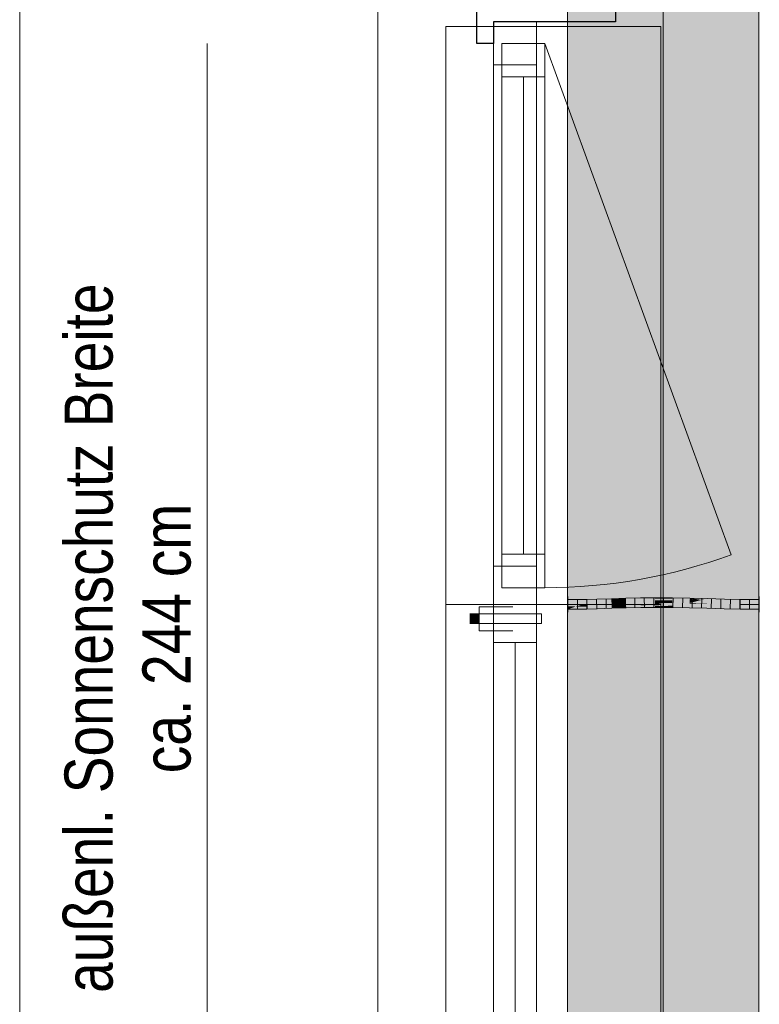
# Model space of a CAD drawing. Extents: x -420 to 300, y 62 to 1162.
# Tile 6 of 130: x -329 to -298, y 399 to 440. Entities that reach past the tile are written whole.
import ezdxf
from ezdxf.lldxf.tags import DXFTag

# ---------------------------------------------------------------- set-up
doc = ezdxf.new("R2010")
doc.units = 0
doc.layers.get('0').update_dxf_attribs({"lineweight": 35})
for name, color, linetype, lineweight, true_color in [('30 -33 Aussenwände- 7 Fassade_ Elemente', 7, 'Continuous', 9, 0x00aacc), ('30 -35 Decken- 1 Konstruktion-Träger- Stahlbeton', 7, 'grob-A06G9F4K8I', 13, 0x33aa00), ('30 -36 Dächer- 3 Dachbeläge', 7, 'Continuous', 15, 0x9999ff), ('30 -36 Dächer- 4 Dachbekleidungen', 7, 'Continuous', 9, 0xccccff), ('70 -76 Bemaßung- 2 Allgemein', 9, 'Continuous', 5, 0x808080), ('E_Leerrohr 20', 7, 'Continuous', 13, 0xcc0099), ('E_Leerrohr 20-Shading', 7, 'Continuous', 13, 0xcc0099)]:
    doc.layers.add(name, color=color, linetype=linetype, lineweight=lineweight, true_color=true_color)
doc.layers.add('30 -33 Aussenwände- 8 Sonnenschutz', color=7, linetype='Continuous', lineweight=9)
doc.layers.add('70 -71 Achsen- 1 Gebäudeachsen', color=7, linetype='STRICHPUNKT2-A06G9F4J8I', lineweight=18)
doc.layers.add('iwb_Schraffur_Unterzug', color=7, linetype='Continuous', lineweight=5, true_color=0xffffcc, plot=False)
doc.styles.get("Standard").update_dxf_attribs({"font": 'ARIALN.TTF'})
tags = doc.linetypes.add('grob-A06G9F4K8I', pattern=[14, 3, -8, 3]).pattern_tags.tags
tags[8:9] = [DXFTag(74, 4), DXFTag(75, 0), DXFTag(340, '0'), DXFTag(46, 0.0), DXFTag(50, 0.0), DXFTag(44, 0.0), DXFTag(45, 0.0)]
tags[6:7] = [DXFTag(74, 4), DXFTag(75, 0), DXFTag(340, '0'), DXFTag(46, 0.0), DXFTag(50, 0.0), DXFTag(44, 0.0), DXFTag(45, 0.0)]
tags[4:5] = [DXFTag(74, 4), DXFTag(75, 0), DXFTag(340, '0'), DXFTag(46, 0.0), DXFTag(50, 0.0), DXFTag(44, 0.0), DXFTag(45, 0.0)]
tags = doc.linetypes.add('STRICHPUNKT2', pattern=[12.7, 6.35, -3.175, 0, -3.175]).pattern_tags.tags
tags[10:11] = [DXFTag(74, 4), DXFTag(75, 0), DXFTag(340, '0'), DXFTag(46, 0.0), DXFTag(50, 0.0), DXFTag(44, 0.0), DXFTag(45, 0.0)]
tags[8:9] = [DXFTag(74, 4), DXFTag(75, 0), DXFTag(340, '0'), DXFTag(46, 0.0), DXFTag(50, 0.0), DXFTag(44, 0.0), DXFTag(45, 0.0)]
tags[6:7] = [DXFTag(74, 4), DXFTag(75, 0), DXFTag(340, '0'), DXFTag(46, 0.0), DXFTag(50, 0.0), DXFTag(44, 0.0), DXFTag(45, 0.0)]
tags[4:5] = [DXFTag(74, 4), DXFTag(75, 0), DXFTag(340, '0'), DXFTag(46, 0.0), DXFTag(50, 0.0), DXFTag(44, 0.0), DXFTag(45, 0.0)]
tags = doc.linetypes.add('STRICHPUNKT2-A06G9F4J8I', pattern=[12.7, 6.35, -3.175, 0, -3.175]).pattern_tags.tags
tags[10:11] = [DXFTag(74, 4), DXFTag(75, 0), DXFTag(340, '0'), DXFTag(46, 0.0), DXFTag(50, 0.0), DXFTag(44, 0.0), DXFTag(45, 0.0)]
tags[8:9] = [DXFTag(74, 4), DXFTag(75, 0), DXFTag(340, '0'), DXFTag(46, 0.0), DXFTag(50, 0.0), DXFTag(44, 0.0), DXFTag(45, 0.0)]
tags[6:7] = [DXFTag(74, 4), DXFTag(75, 0), DXFTag(340, '0'), DXFTag(46, 0.0), DXFTag(50, 0.0), DXFTag(44, 0.0), DXFTag(45, 0.0)]
tags[4:5] = [DXFTag(74, 4), DXFTag(75, 0), DXFTag(340, '0'), DXFTag(46, 0.0), DXFTag(50, 0.0), DXFTag(44, 0.0), DXFTag(45, 0.0)]

# ---------------------------------------------------------------- blocks, each defined once
blk = doc.blocks.new('Shading-A06G9F218I', base_point=(-301.19, 415.614))
at = {"layer": 'E_Leerrohr 20-Shading', "color": 223, "true_color": 0xc67fb4}
for points in [[(-305.679, 415.901), (-305.68, 415.959), (-306.286, 415.899), (-306.286, 415.953)], [(-306.286, 415.899), (-306.286, 415.896), (-305.679, 415.901), (-305.679, 415.9)], [(-306.286, 415.896), (-306.286, 415.895), (-305.679, 415.9)], [(-305.072, 415.913), (-305.074, 415.972), (-305.679, 415.901), (-305.68, 415.959)], [(-305.679, 415.9), (-305.072, 415.913), (-305.679, 415.901), (-305.072, 415.913)], [(-304.464, 415.931), (-304.466, 415.99), (-305.072, 415.913), (-305.074, 415.972)], [(-304.466, 415.99), (-304.464, 415.931), (-304.025, 416.003), (-304.025, 415.986)], [(-304.025, 415.986), (-304.464, 415.931), (-304.024, 415.946), (-304.094, 415.942)], [(-304.094, 415.942), (-303.855, 415.949), (-303.855, 415.954)], [(-303.857, 416.008), (-304.025, 415.986), (-303.855, 415.954), (-304.024, 415.946)], [(-304.025, 415.986), (-303.857, 416.008), (-304.025, 416.003)], [(-303.246, 415.98), (-303.247, 416.023), (-303.855, 415.954), (-303.857, 416.008)], [(-303.855, 415.949), (-303.246, 415.964), (-303.855, 415.954), (-303.246, 415.98)], [(-302.635, 415.993), (-302.635, 416.03), (-303.246, 415.98), (-303.247, 416.023)], [(-303.246, 415.964), (-302.635, 415.972), (-303.246, 415.98), (-302.635, 415.993)], [(-302.635, 415.993), (-302.269, 415.99), (-302.635, 416.03), (-302.268, 416.029)], [(-302.635, 415.972), (-301.908, 415.969), (-302.635, 415.993), (-301.908, 415.988)], [(-302.269, 415.99), (-301.908, 415.988), (-302.268, 416.029), (-301.907, 416.027)], [(-301.182, 415.964), (-301.181, 416.014), (-301.908, 415.988), (-301.907, 416.027)], [(-301.908, 415.969), (-301.182, 415.955), (-301.908, 415.988), (-301.182, 415.964)], [(-301.182, 415.964), (-301.052, 415.959), (-301.181, 416.014), (-300.731, 415.949)], [(-301.182, 415.955), (-300.682, 415.942), (-301.182, 415.964)], [(-301.181, 416.014), (-300.731, 415.949), (-300.455, 415.995), (-300.456, 415.941)], [(-300.731, 415.949), (-301.052, 415.959), (-300.692, 415.943), (-300.746, 415.945)], [(-300.746, 415.945), (-300.682, 415.942), (-300.692, 415.943)], [(-300.456, 415.941), (-300.731, 415.949), (-300.456, 415.937), (-300.692, 415.943)], [(-300.692, 415.943), (-300.682, 415.942), (-300.456, 415.937), (-300.456, 415.936)], [(-299.732, 415.918), (-299.731, 415.975), (-300.456, 415.941), (-300.455, 415.995)], [(-300.456, 415.941), (-300.456, 415.937), (-299.732, 415.918), (-299.732, 415.916)], [(-300.456, 415.937), (-300.456, 415.936), (-299.732, 415.916)], [(-299.009, 415.901), (-299.008, 415.96), (-299.732, 415.918), (-299.731, 415.975)], [(-299.732, 415.916), (-299.009, 415.901), (-299.732, 415.918)], [(-298.286, 415.895), (-298.286, 415.953), (-299.009, 415.901), (-299.008, 415.96)], [(-306.286, 415.553), (-305.674, 415.562), (-306.286, 415.612), (-305.675, 415.617)], [(-306.286, 415.553), (-305.674, 415.559), (-305.674, 415.562)], [(-305.064, 415.585), (-305.065, 415.631), (-305.674, 415.562), (-305.675, 415.617)], [(-305.674, 415.559), (-305.063, 415.572), (-305.674, 415.562), (-305.064, 415.585)], [(-304.455, 415.615), (-304.456, 415.648), (-305.064, 415.585), (-305.065, 415.631)], [(-305.063, 415.572), (-304.454, 415.59), (-305.064, 415.585), (-304.455, 415.615)], [(-304.456, 415.648), (-304.455, 415.615), (-304.022, 415.661), (-304.022, 415.637)], [(-304.455, 415.615), (-304.454, 415.59), (-304.022, 415.637), (-304.021, 415.603)], [(-304.022, 415.661), (-304.022, 415.637), (-303.848, 415.666), (-303.847, 415.646)], [(-304.022, 415.637), (-304.021, 415.603), (-303.847, 415.646), (-303.846, 415.608)], [(-303.847, 415.646), (-303.24, 415.672), (-303.848, 415.666), (-303.24, 415.681)], [(-303.24, 415.681), (-303.24, 415.681), (-303.848, 415.666)], [(-303.846, 415.608), (-303.239, 415.623), (-303.847, 415.646), (-303.24, 415.672)], [(-302.634, 415.685), (-302.634, 415.689), (-303.24, 415.672), (-303.24, 415.681)], [(-303.239, 415.623), (-302.634, 415.63), (-303.24, 415.672), (-302.634, 415.685)], [(-302.634, 415.685), (-302.274, 415.682), (-302.634, 415.689), (-302.274, 415.687)], [(-302.634, 415.685), (-302.634, 415.63), (-302.274, 415.682), (-302.275, 415.629)], [(-302.274, 415.682), (-302.275, 415.629), (-301.911, 415.678), (-301.912, 415.627)], [(-302.274, 415.687), (-302.274, 415.686), (-301.911, 415.686), (-301.911, 415.683)], [(-302.274, 415.686), (-302.274, 415.682), (-301.911, 415.683), (-301.911, 415.68)], [(-302.274, 415.682), (-301.911, 415.678), (-302.201, 415.682)], [(-301.911, 415.678), (-301.911, 415.68), (-302.201, 415.682)], [(-301.911, 415.678), (-301.912, 415.627), (-301.189, 415.656), (-301.19, 415.614)], [(-301.911, 415.683), (-301.188, 415.665), (-301.911, 415.686), (-301.188, 415.67)], [(-301.188, 415.67), (-301.188, 415.672), (-301.911, 415.686)], [(-301.911, 415.68), (-301.189, 415.656), (-301.911, 415.683), (-301.188, 415.665)], [(-301.911, 415.68), (-301.911, 415.678), (-301.584, 415.669)], [(-301.911, 415.678), (-301.189, 415.656), (-301.584, 415.669)], [(-301.19, 415.614), (-300.466, 415.595), (-301.189, 415.656), (-300.465, 415.624)], [(-301.189, 415.656), (-300.465, 415.624), (-301.188, 415.665), (-300.464, 415.64)], [(-300.464, 415.64), (-300.464, 415.653), (-301.188, 415.665), (-301.188, 415.672)], [(-300.466, 415.595), (-299.74, 415.575), (-300.465, 415.624), (-299.74, 415.59)], [(-300.465, 415.624), (-299.74, 415.59), (-300.464, 415.64), (-299.739, 415.614)], [(-299.739, 415.614), (-299.739, 415.634), (-300.464, 415.64), (-300.464, 415.653)], [(-299.014, 415.564), (-299.013, 415.618), (-299.74, 415.59), (-299.739, 415.634)], [(-299.74, 415.575), (-299.014, 415.56), (-299.74, 415.59), (-299.014, 415.564)], [(-298.286, 415.553), (-298.286, 415.612), (-299.014, 415.56), (-299.013, 415.618)]]:
    blk.add_solid(points, dxfattribs=at)
at = {"layer": 'E_Leerrohr 20-Shading', "color": 231, "true_color": 0xe17fc9}
for points in [[(-305.677, 415.759), (-305.679, 415.9), (-306.286, 415.753), (-306.286, 415.895)], [(-305.677, 415.759), (-306.286, 415.753), (-305.97, 415.754)], [(-306.286, 415.753), (-306.098, 415.752), (-305.97, 415.754)], [(-306.286, 415.744), (-305.928, 415.751), (-306.286, 415.753)], [(-305.676, 415.687), (-305.677, 415.75), (-306.286, 415.744), (-305.901, 415.751)], [(-305.928, 415.751), (-306.286, 415.744), (-305.901, 415.751)], [(-305.676, 415.687), (-306.286, 415.744), (-306.286, 415.695)], [(-306.286, 415.695), (-306.286, 415.612), (-305.676, 415.687), (-305.675, 415.617)], [(-305.97, 415.754), (-306.098, 415.752), (-305.742, 415.755), (-305.928, 415.751)], [(-305.677, 415.759), (-305.97, 415.754), (-305.677, 415.756), (-305.742, 415.755)], [(-305.742, 415.755), (-305.928, 415.751), (-305.677, 415.755), (-305.901, 415.751)], [(-305.677, 415.75), (-305.677, 415.755), (-305.901, 415.751)], [(-305.677, 415.755), (-305.677, 415.756), (-305.742, 415.755)], [(-305.069, 415.772), (-305.072, 415.913), (-305.677, 415.759), (-305.679, 415.9)], [(-305.677, 415.756), (-305.677, 415.755), (-305.068, 415.772), (-305.068, 415.759)], [(-305.068, 415.772), (-305.069, 415.772), (-305.677, 415.756), (-305.677, 415.759)], [(-305.068, 415.74), (-305.068, 415.759), (-305.677, 415.75), (-305.677, 415.755)], [(-305.067, 415.714), (-305.068, 415.74), (-305.676, 415.72), (-305.677, 415.75)], [(-305.676, 415.687), (-305.066, 415.678), (-305.676, 415.72), (-305.067, 415.714)], [(-304.46, 415.79), (-304.464, 415.931), (-305.069, 415.772), (-305.072, 415.913)], [(-304.459, 415.764), (-304.46, 415.79), (-305.068, 415.759), (-305.069, 415.772)], [(-304.458, 415.728), (-304.459, 415.752), (-305.068, 415.759), (-304.77, 415.761)], [(-304.458, 415.728), (-305.068, 415.759), (-305.068, 415.74)], [(-304.458, 415.728), (-305.068, 415.74), (-304.458, 415.707), (-305.067, 415.714)], [(-305.067, 415.714), (-305.066, 415.678), (-304.458, 415.707), (-304.456, 415.668)], [(-304.459, 415.752), (-304.459, 415.764), (-304.77, 415.761)], [(-304.46, 415.79), (-304.094, 415.942), (-304.464, 415.931)], [(-304.094, 415.942), (-304.46, 415.79), (-304.024, 415.941), (-304.023, 415.803)], [(-304.46, 415.79), (-304.459, 415.764), (-304.023, 415.803), (-304.123, 415.767)], [(-304.19, 415.743), (-304.123, 415.767), (-304.459, 415.752), (-304.459, 415.764)], [(-304.458, 415.728), (-304.245, 415.723), (-304.459, 415.752), (-304.19, 415.743)], [(-304.296, 415.705), (-304.245, 415.723), (-304.458, 415.707), (-304.458, 415.728)], [(-304.458, 415.707), (-304.456, 415.669), (-304.296, 415.705), (-304.396, 415.67)], [(-304.296, 415.705), (-304.396, 415.67), (-303.958, 415.701), (-304.003, 415.673)], [(-303.958, 415.701), (-303.934, 415.717), (-304.296, 415.705), (-304.245, 415.723)], [(-304.245, 415.723), (-303.934, 415.717), (-304.19, 415.743), (-303.906, 415.734)], [(-303.906, 415.734), (-303.85, 415.769), (-304.19, 415.743), (-304.123, 415.767)], [(-304.023, 415.803), (-304.123, 415.767), (-303.851, 415.804), (-303.85, 415.769)], [(-303.855, 415.937), (-303.855, 415.949), (-304.094, 415.942)], [(-304.023, 415.803), (-303.851, 415.808), (-304.024, 415.941), (-303.855, 415.937)], [(-303.851, 415.804), (-303.851, 415.808), (-304.023, 415.803)], [(-303.958, 415.701), (-304.003, 415.673), (-303.849, 415.7), (-303.848, 415.675)], [(-303.849, 415.7), (-303.849, 415.715), (-303.958, 415.701), (-303.934, 415.717)], [(-303.934, 415.717), (-303.849, 415.715), (-303.906, 415.734), (-303.849, 415.732)], [(-303.849, 415.732), (-303.85, 415.769), (-303.906, 415.734)], [(-303.245, 415.926), (-303.246, 415.964), (-303.855, 415.937), (-303.855, 415.949)], [(-303.855, 415.937), (-303.851, 415.808), (-303.245, 415.926), (-303.243, 415.824)], [(-303.851, 415.808), (-303.243, 415.823), (-303.243, 415.824)], [(-303.243, 415.809), (-303.243, 415.823), (-303.851, 415.804), (-303.851, 415.808)], [(-303.851, 415.804), (-303.85, 415.769), (-303.243, 415.809), (-303.242, 415.774)], [(-303.241, 415.714), (-303.242, 415.774), (-303.849, 415.732), (-303.85, 415.769)], [(-303.241, 415.704), (-303.241, 415.714), (-303.849, 415.715), (-303.849, 415.732)], [(-303.241, 415.704), (-303.849, 415.715), (-303.241, 415.694), (-303.849, 415.7)], [(-303.241, 415.694), (-303.849, 415.7), (-303.24, 415.681), (-303.848, 415.675)], [(-302.635, 415.921), (-302.635, 415.972), (-303.245, 415.926), (-303.246, 415.964)], [(-303.245, 415.926), (-303.243, 415.824), (-302.635, 415.921), (-302.634, 415.837)], [(-302.634, 415.837), (-303.243, 415.824), (-302.634, 415.834), (-303.243, 415.823)], [(-303.243, 415.823), (-302.634, 415.83), (-302.634, 415.834)], [(-302.634, 415.811), (-302.634, 415.83), (-303.243, 415.809), (-303.243, 415.823)], [(-303.243, 415.809), (-303.242, 415.774), (-302.634, 415.811), (-302.634, 415.776)], [(-302.634, 415.702), (-302.634, 415.776), (-303.241, 415.717), (-303.242, 415.774)], [(-303.241, 415.714), (-302.634, 415.699), (-303.241, 415.717), (-302.634, 415.702)], [(-302.634, 415.699), (-303.241, 415.714), (-302.77, 415.7)], [(-303.241, 415.714), (-303.241, 415.704), (-302.77, 415.7)], [(-302.634, 415.689), (-302.77, 415.7), (-303.241, 415.694), (-303.241, 415.704)], [(-302.634, 415.699), (-302.77, 415.7), (-302.634, 415.696)], [(-302.77, 415.7), (-302.634, 415.689), (-302.634, 415.696)], [(-301.909, 415.923), (-301.908, 415.969), (-302.635, 415.921), (-302.635, 415.972)], [(-302.27, 415.922), (-302.635, 415.921), (-302.271, 415.842), (-302.634, 415.837)], [(-302.634, 415.837), (-302.634, 415.83), (-302.271, 415.842), (-302.271, 415.829)], [(-302.634, 415.811), (-302.271, 415.829), (-302.634, 415.83)], [(-302.271, 415.829), (-302.634, 415.811), (-302.272, 415.808)], [(-302.438, 415.809), (-302.634, 415.811), (-302.438, 415.776), (-302.634, 415.776)], [(-301.911, 415.701), (-301.91, 415.775), (-302.634, 415.702), (-302.634, 415.776)], [(-301.911, 415.701), (-302.634, 415.702), (-302.53, 415.699)], [(-302.634, 415.702), (-302.634, 415.699), (-302.53, 415.699)], [(-302.274, 415.687), (-302.015, 415.697), (-302.634, 415.699), (-302.118, 415.701)], [(-302.274, 415.687), (-302.634, 415.699), (-302.634, 415.696)], [(-302.437, 415.691), (-302.634, 415.696), (-302.437, 415.688), (-302.634, 415.689)], [(-301.91, 415.806), (-302.438, 415.809), (-301.91, 415.775), (-302.438, 415.776)], [(-301.911, 415.686), (-301.911, 415.694), (-302.274, 415.687), (-302.015, 415.697)], [(-302.271, 415.829), (-302.272, 415.808), (-301.91, 415.824), (-301.91, 415.806)], [(-302.271, 415.829), (-301.91, 415.827), (-302.27, 415.922), (-301.909, 415.923)], [(-301.91, 415.824), (-301.91, 415.827), (-302.271, 415.829)], [(-302.015, 415.697), (-301.911, 415.701), (-302.118, 415.701)], [(-301.911, 415.694), (-301.911, 415.701), (-302.015, 415.697)], [(-301.186, 415.771), (-301.91, 415.775), (-301.187, 415.711), (-301.911, 415.701)], [(-301.187, 415.711), (-301.911, 415.701), (-301.188, 415.673), (-301.911, 415.694)], [(-301.911, 415.694), (-301.911, 415.686), (-301.188, 415.673), (-301.188, 415.672)], [(-301.909, 415.923), (-301.91, 415.827), (-301.182, 415.933), (-301.185, 415.819)], [(-301.91, 415.827), (-301.185, 415.814), (-301.185, 415.819)], [(-301.185, 415.81), (-301.185, 415.814), (-301.91, 415.824), (-301.91, 415.827)], [(-301.91, 415.806), (-301.185, 415.796), (-301.91, 415.824), (-301.185, 415.81)], [(-301.91, 415.806), (-301.91, 415.775), (-301.185, 415.796), (-301.186, 415.771)], [(-301.182, 415.933), (-301.182, 415.955), (-301.909, 415.923), (-301.908, 415.969)], [(-301.187, 415.711), (-301.188, 415.672), (-300.462, 415.724), (-300.464, 415.653)], [(-300.461, 415.766), (-301.186, 415.771), (-300.462, 415.724), (-301.187, 415.711)], [(-300.725, 415.788), (-301.185, 415.796), (-300.725, 415.768), (-301.186, 415.771)], [(-301.182, 415.933), (-301.185, 415.819), (-300.682, 415.942), (-301.166, 415.819)], [(-301.185, 415.819), (-301.185, 415.814), (-301.166, 415.819)], [(-301.166, 415.819), (-301.185, 415.814), (-300.46, 415.808), (-300.46, 415.795)], [(-300.46, 415.793), (-300.46, 415.795), (-301.185, 415.81), (-301.185, 415.814)], [(-301.185, 415.796), (-300.461, 415.783), (-301.185, 415.81), (-300.46, 415.793)], [(-300.682, 415.942), (-301.182, 415.955), (-301.182, 415.933)], [(-300.682, 415.942), (-301.166, 415.819), (-300.456, 415.936), (-300.46, 415.808)], [(-300.461, 415.783), (-300.725, 415.788), (-300.461, 415.766), (-300.725, 415.768)], [(-300.462, 415.724), (-300.464, 415.653), (-299.736, 415.738), (-299.739, 415.634)], [(-299.736, 415.76), (-300.461, 415.766), (-299.736, 415.738), (-300.462, 415.724)], [(-300.461, 415.783), (-299.736, 415.77), (-300.46, 415.793), (-299.735, 415.775)], [(-300.461, 415.783), (-300.461, 415.766), (-299.736, 415.77), (-299.736, 415.76)], [(-299.735, 415.796), (-299.732, 415.916), (-300.46, 415.808), (-300.456, 415.936)], [(-300.46, 415.795), (-299.735, 415.775), (-300.46, 415.808), (-299.735, 415.796)], [(-299.735, 415.775), (-300.46, 415.795), (-300.46, 415.793)], [(-299.736, 415.738), (-299.739, 415.634), (-299.011, 415.749), (-299.013, 415.618)], [(-299.011, 415.76), (-299.735, 415.775), (-299.736, 415.77)], [(-299.736, 415.77), (-299.736, 415.76), (-299.011, 415.76), (-299.011, 415.755)], [(-299.011, 415.755), (-299.736, 415.76), (-299.011, 415.749), (-299.736, 415.738)], [(-299.011, 415.76), (-299.009, 415.901), (-299.735, 415.775), (-299.732, 415.916)], [(-299.011, 415.749), (-299.013, 415.618), (-298.286, 415.753), (-298.286, 415.612)], [(-298.286, 415.753), (-298.286, 415.895), (-299.011, 415.76), (-299.009, 415.901)], [(-298.286, 415.753), (-299.011, 415.76), (-299.011, 415.755)], [(-299.011, 415.755), (-299.011, 415.749), (-298.286, 415.753)], [(-305.676, 415.687), (-305.675, 415.617), (-305.066, 415.678), (-305.065, 415.631)], [(-305.066, 415.678), (-305.065, 415.631), (-304.456, 415.668), (-304.456, 415.648)], [(-304.456, 415.669), (-304.456, 415.668), (-304.396, 415.67), (-304.402, 415.667)], [(-304.456, 415.668), (-304.456, 415.648), (-304.402, 415.667)], [(-304.402, 415.667), (-304.456, 415.648), (-304.022, 415.661)], [(-304.396, 415.67), (-304.402, 415.667), (-304.003, 415.673), (-304.022, 415.661)], [(-304.003, 415.673), (-304.022, 415.661), (-303.848, 415.675), (-303.848, 415.666)], [(-303.848, 415.675), (-303.848, 415.666), (-303.24, 415.681)], [(-302.634, 415.689), (-303.241, 415.694), (-303.24, 415.681)], [(-302.274, 415.687), (-302.437, 415.691), (-302.437, 415.688)]]:
    blk.add_solid(points, dxfattribs=at)
blk = doc.blocks.new('Shading-A06G9F238I', base_point=(-306.286, 415.748))
at = {"layer": 'E_Leerrohr 20-Shading', "color": 213, "true_color": 0xd67fc0}
for points in [[(-306.286, 415.753), (-306.286, 416.083), (-306.298, 415.753), (-306.298, 416.083)], [(-306.286, 415.682), (-306.286, 415.753), (-306.298, 415.682), (-306.298, 415.753)], [(-305.676, 415.753), (-306.286, 415.953), (-306.286, 415.766)], [(-305.676, 415.753), (-305.498, 415.753), (-306.286, 415.953), (-305.498, 415.953)], [(-306.286, 415.766), (-306.286, 415.759), (-305.676, 415.753), (-305.918, 415.753)], [(-306.286, 415.759), (-306.286, 415.753), (-305.918, 415.753)], [(-306.286, 415.748), (-306.286, 415.67), (-305.676, 415.753), (-305.944, 415.665)], [(-305.676, 415.753), (-306.286, 415.753), (-306.286, 415.748)], [(-305.676, 415.753), (-305.944, 415.665), (-305.498, 415.753), (-305.498, 415.659)], [(-306.298, 415.423), (-306.286, 415.423), (-306.298, 415.682), (-306.286, 415.682)], [(-306.286, 415.67), (-306.286, 415.553), (-305.944, 415.665)], [(-305.944, 415.665), (-306.286, 415.553), (-305.498, 415.659), (-305.498, 415.553)]]:
    blk.add_solid(points, dxfattribs=at)
blk = doc.blocks.new('Shading-A06G9F258I', base_point=(-298.286, 415.753))
at = {"layer": 'E_Leerrohr 20-Shading', "color": 213, "true_color": 0xd67fc0}
for points in [[(-299.074, 415.953), (-299.074, 415.753), (-298.286, 415.953), (-298.286, 415.753)], [(-298.286, 415.753), (-299.074, 415.753), (-298.286, 415.553), (-299.074, 415.565)], [(-298.286, 416.083), (-298.286, 415.753), (-298.274, 416.083), (-298.274, 415.753)], [(-298.274, 415.753), (-298.286, 415.753), (-298.274, 415.661), (-298.286, 415.661)], [(-299.074, 415.565), (-299.074, 415.553), (-298.286, 415.553)], [(-298.286, 415.661), (-298.286, 415.423), (-298.274, 415.661), (-298.274, 415.423)]]:
    blk.add_solid(points, dxfattribs=at)
blk = doc.blocks.new('Referenz-A06G9F4L8I')
at = {"layer": '30 -33 Aussenwände- 7 Fassade_ Elemente', "color": 0, "linetype": 'Continuous', "ltscale": 0.13}
for p, q in [((-314.238, 385.853), (-314.238, 548.053)), ((-298.298, 544.953), (-298.298, 388.953)), ((-309.398, 415.753), (-309.398, 440.153)), ((-309.398, 440.153), (-307.598, 440.153)), ((-307.598, 440.153), (-307.598, 415.753)), ((-309.048, 416.453), (-309.048, 439.253)), ((-309.048, 439.253), (-307.248, 439.253)), ((-307.248, 439.253), (-307.248, 416.453)), ((-307.248, 416.453), (-309.048, 416.453)), ((-309.398, 415.753), (-307.598, 415.753)), ((-309.398, 391.353), (-309.398, 415.753)), ((-307.598, 415.753), (-307.598, 391.353))]:
    blk.add_line(p, q, dxfattribs=at)
at = {"layer": '30 -33 Aussenwände- 7 Fassade_ Elemente', "color": 0, "linetype": 'Continuous', "lineweight": -2, "ltscale": 0.25}
for p, q in [((-310.098, 439.253), (-310.098, 443.453)), ((-304.298, 442.553), (-304.298, 440.153)), ((-304.298, 440.153), (-309.398, 440.153)), ((-309.398, 440.153), (-309.398, 439.253)), ((-309.398, 439.253), (-310.098, 439.253))]:
    blk.add_line(p, q, dxfattribs=at)
at = {"layer": '30 -33 Aussenwände- 7 Fassade_ Elemente', "color": 0, "linetype": 'Continuous', "lineweight": 18, "ltscale": 0.18}
for p, q in [((-309.398, 440.153), (-307.598, 440.153)), ((-309.398, 438.353), (-309.398, 440.153)), ((-307.598, 440.153), (-307.598, 438.353)), ((-309.048, 437.853), (-309.048, 439.253)), ((-309.048, 439.253), (-307.248, 439.253)), ((-307.248, 439.253), (-307.248, 437.853)), ((-307.598, 438.353), (-309.398, 438.353)), ((-307.248, 437.853), (-309.048, 437.853)), ((-308.148, 417.853), (-308.148, 437.853)), ((-309.048, 417.853), (-307.248, 417.853)), ((-309.048, 416.453), (-309.048, 417.853)), ((-307.248, 417.853), (-307.248, 416.453)), ((-309.398, 415.753), (-309.398, 417.353)), ((-309.398, 417.353), (-307.598, 417.353)), ((-307.598, 417.353), (-307.598, 415.753)), ((-307.248, 416.453), (-309.048, 416.453)), ((-309.398, 414.153), (-309.398, 415.753)), ((-309.398, 415.753), (-307.598, 415.753)), ((-307.598, 415.753), (-307.598, 414.153)), ((-307.598, 414.153), (-309.398, 414.153)), ((-308.498, 414.153), (-308.498, 393.153))]:
    blk.add_line(p, q, dxfattribs=at)
at = {"layer": '30 -33 Aussenwände- 7 Fassade_ Elemente', "color": 0}
for p, q in [((-311.398, 439.953), (-309.398, 439.953)), ((-311.398, 415.753), (-311.398, 439.953)), ((-307.598, 439.953), (-309.398, 439.953)), ((-309.398, 439.953), (-309.398, 438.353)), ((-302.398, 439.953), (-307.598, 439.953)), ((-307.598, 438.353), (-307.598, 439.953)), ((-302.398, 415.753), (-302.398, 439.953)), ((-309.048, 437.853), (-309.048, 439.253)), ((-309.048, 439.253), (-307.248, 439.253)), ((-307.248, 439.253), (-307.248, 437.853)), ((-309.398, 438.353), (-307.598, 438.353)), ((-309.398, 417.353), (-309.398, 438.353)), ((-309.048, 417.853), (-309.048, 437.853)), ((-309.048, 437.853), (-307.248, 437.853)), ((-308.148, 417.853), (-308.148, 437.853)), ((-307.248, 437.853), (-307.248, 417.853)), ((-307.248, 417.853), (-309.048, 417.853)), ((-309.048, 416.453), (-309.048, 417.853)), ((-307.248, 417.853), (-307.248, 416.453)), ((-309.398, 415.753), (-309.398, 417.353)), ((-309.398, 417.353), (-307.598, 417.353)), ((-307.598, 417.353), (-307.598, 415.753)), ((-307.248, 416.453), (-309.048, 416.453)), ((-309.398, 415.753), (-311.398, 415.753)), ((-311.398, 391.553), (-311.398, 415.753)), ((-309.398, 415.753), (-309.398, 414.153)), ((-307.598, 415.753), (-309.398, 415.753)), ((-307.598, 414.153), (-307.598, 415.753)), ((-307.598, 415.753), (-302.398, 415.753)), ((-302.398, 391.553), (-302.398, 415.753)), ((-309.398, 414.153), (-307.598, 414.153)), ((-309.398, 393.153), (-309.398, 414.153)), ((-308.498, 414.153), (-308.498, 393.153)), ((-307.598, 414.153), (-307.598, 393.153))]:
    blk.add_line(p, q, dxfattribs=at)
at = {"layer": '30 -33 Aussenwände- 7 Fassade_ Elemente', "color": 0, "linetype": 'grob-A06G9F4K8I', "ltscale": 0.13}
blk.add_line((-307.248, 439.253), (-299.45, 417.828), dxfattribs=at)
blk.add_ellipse((-307.248, 439.253), major_axis=(0, -22.8), ratio=1, start_param=0, end_param=0.349066, dxfattribs=at)
at = {"layer": '30 -33 Aussenwände- 8 Sonnenschutz', "color": 0, "linetype": 'Continuous', "ltscale": 0.13}
blk.add_line((-321.394, 439.253), (-321.394, 392.253), dxfattribs=at)
at = {"layer": '30 -35 Decken- 1 Konstruktion-Träger- Stahlbeton', "color": 0}
for p, q in [((-306.298, 770.453), (-306.298, 388.453)), ((-298.298, 770.453), (-298.298, 388.453))]:
    blk.add_line(p, q, dxfattribs=at)
at = {"layer": '30 -36 Dächer- 3 Dachbeläge', "color": 0, "lineweight": 9}
for p, q in [((-309.998, 415.353), (-310.398, 415.353)), ((-309.998, 414.953), (-309.998, 415.353)), ((-310.398, 414.953), (-309.998, 414.953))]:
    blk.add_line(p, q, dxfattribs=at)
at = {"layer": '30 -36 Dächer- 3 Dachbeläge', "color": 0, "lineweight": 0}
for points in [[(-310.398, 414.953), (-310.398, 415.353), (-309.998, 414.953)], [(-309.998, 414.953), (-310.398, 415.353), (-309.998, 415.353)]]:
    blk.add_solid(points, dxfattribs=at)
at = {"layer": '30 -36 Dächer- 4 Dachbekleidungen', "color": 0, "linetype": 'Continuous', "ltscale": 0.13}
for p, q in [((-308.598, 415.653), (-309.998, 415.653)), ((-309.998, 415.653), (-309.998, 415.353)), ((-309.998, 414.953), (-309.998, 415.353)), ((-309.998, 415.353), (-308.598, 415.353)), ((-307.398, 415.353), (-308.598, 415.353)), ((-307.398, 414.953), (-307.398, 415.353)), ((-308.598, 414.953), (-309.998, 414.953)), ((-309.998, 414.653), (-309.998, 414.953)), ((-308.598, 414.953), (-307.398, 414.953)), ((-308.598, 414.653), (-309.998, 414.653))]:
    blk.add_line(p, q, dxfattribs=at)
at = {"layer": '70 -71 Achsen- 1 Gebäudeachsen', "color": 0, "linetype": 'STRICHPUNKT2-A06G9F4J8I', "ltscale": 0.18}
blk.add_line((-302.298, 1084.393), (-302.298, 84.953), dxfattribs=at)
at = {"layer": '70 -76 Bemaßung- 2 Allgemein', "color": 0, "linetype": 'Continuous', "ltscale": 0.13}
blk.add_line((-329.238, 385.214), (-329.238, 604.393), dxfattribs=at)
at = {"layer": '30 -33 Aussenwände- 8 Sonnenschutz', "color": 0, "linetype": 'Continuous', "ltscale": 0.13, "char_height": 2.01377, "attachment_point": 1, "rotation": 90}
for s, insert in [('{\\fArial Narrow;Breite}', (-327.361, 423.17)), ('{\\fArial Narrow;Sonnenschutz}', (-327.361, 407.844)), ('{\\fArial Narrow;cm}', (-324.098, 416.893)), ('{\\fArial Narrow;244}', (-324.098, 412.378)), ('{\\fArial Narrow;ca.}', (-324.098, 408.683)), ('{\\fArial Narrow;außenl.}', (-327.361, 399.484))]:
    blk.add_mtext(s, dxfattribs=dict(at, insert=insert))
blk = doc.blocks.new('Referenz-A06G9F4N8I')
at = {"layer": 'iwb_Schraffur_Unterzug', "linetype": 'Continuous', "ltscale": 0.13}
blk.add_solid([(-306.298, 388.453), (-306.298, 995.453), (-298.298, 388.453), (-298.298, 995.453)], dxfattribs=at)
blk = doc.blocks.new('Flexrohr-A06G9FAN8I')
at = {"color": 0, "linetype": 'ByBlock', "lineweight": -2, "ltscale": 0.13}
for p, q in [((-305.68, 415.959), (-306.286, 415.953)), ((-306.286, 415.953), (-306.286, 415.553)), ((-306.284, 415.941), (-306.284, 415.565)), ((-305.886, 415.945), (-305.882, 415.569)), ((-305.074, 415.972), (-305.68, 415.959)), ((-305.488, 415.951), (-305.481, 415.575)), ((-305.089, 415.96), (-305.079, 415.584)), ((-304.466, 415.99), (-305.074, 415.972)), ((-304.69, 415.971), (-304.679, 415.595)), ((-303.857, 416.008), (-304.466, 415.99)), ((-304.29, 415.983), (-304.279, 415.607)), ((-303.89, 415.995), (-303.88, 415.619)), ((-303.247, 416.023), (-303.857, 416.008)), ((-303.489, 416.005), (-303.481, 415.629)), ((-302.635, 416.03), (-303.247, 416.023)), ((-303.088, 416.013), (-303.082, 415.637)), ((-302.686, 416.018), (-302.684, 415.642)), ((-301.907, 416.027), (-302.635, 416.03)), ((-302.284, 416.017), (-302.286, 415.641)), ((-301.181, 416.014), (-301.907, 416.027)), ((-301.883, 416.015), (-301.887, 415.639)), ((-301.482, 416.007), (-301.488, 415.631)), ((-300.455, 415.995), (-301.181, 416.014)), ((-301.081, 415.999), (-301.089, 415.623)), ((-300.68, 415.989), (-300.69, 415.613)), ((-299.731, 415.975), (-300.455, 415.995)), ((-300.28, 415.978), (-300.29, 415.602)), ((-299.881, 415.967), (-299.89, 415.591)), ((-299.008, 415.96), (-299.731, 415.975)), ((-299.482, 415.958), (-299.49, 415.582)), ((-299.083, 415.949), (-299.089, 415.573)), ((-298.286, 415.953), (-299.008, 415.96)), ((-298.684, 415.945), (-298.687, 415.569)), ((-298.286, 415.953), (-298.286, 415.553)), ((-305.674, 415.559), (-306.286, 415.553)), ((-305.063, 415.572), (-305.674, 415.559)), ((-304.454, 415.59), (-305.063, 415.572)), ((-303.846, 415.608), (-304.454, 415.59)), ((-303.239, 415.623), (-303.846, 415.608)), ((-302.634, 415.63), (-303.239, 415.623)), ((-301.912, 415.627), (-302.634, 415.63)), ((-301.19, 415.614), (-301.912, 415.627)), ((-300.466, 415.595), (-301.19, 415.614)), ((-299.74, 415.575), (-300.466, 415.595)), ((-299.014, 415.56), (-299.74, 415.575)), ((-298.286, 415.553), (-299.014, 415.56))]:
    blk.add_line(p, q, dxfattribs=at)
blk = doc.blocks.new('Enddeckel-A06G9FAR8I')
at = {"color": 0, "linetype": 'ByBlock', "lineweight": -2, "ltscale": 0.13}
for p, q in [((-306.286, 416.083), (-306.298, 416.083)), ((-306.298, 415.89), (-306.298, 416.083)), ((-306.298, 415.617), (-306.298, 415.89)), ((-306.286, 415.89), (-306.286, 416.083)), ((-305.498, 415.953), (-306.286, 415.953)), ((-306.286, 415.836), (-306.286, 415.953)), ((-306.286, 415.617), (-306.286, 415.89)), ((-306.286, 415.671), (-306.286, 415.836)), ((-305.498, 415.836), (-305.498, 415.953)), ((-305.498, 415.671), (-305.498, 415.836)), ((-306.298, 415.423), (-306.298, 415.617)), ((-306.298, 415.423), (-306.286, 415.423)), ((-306.286, 415.553), (-306.286, 415.671)), ((-306.286, 415.423), (-306.286, 415.617)), ((-306.286, 415.553), (-305.498, 415.553)), ((-305.498, 415.553), (-305.498, 415.671))]:
    blk.add_line(p, q, dxfattribs=at)
at = {"color": 0, "linetype": 'STRICHPUNKT2', "lineweight": 5, "ltscale": 0.13}
blk.add_line((-306.286, 415.753), (-305.498, 415.753), dxfattribs=at)
blk = doc.blocks.new('Enddeckel-A06G9FAT8I')
at = {"color": 0, "linetype": 'ByBlock', "lineweight": -2, "ltscale": 0.13}
for p, q in [((-298.286, 415.953), (-299.074, 415.953)), ((-299.074, 415.953), (-299.074, 415.836)), ((-299.074, 415.836), (-299.074, 415.671)), ((-298.274, 416.083), (-298.286, 416.083)), ((-298.286, 416.083), (-298.286, 415.89)), ((-298.286, 415.953), (-298.286, 415.836)), ((-298.286, 415.89), (-298.286, 415.617)), ((-298.286, 415.836), (-298.286, 415.671)), ((-298.274, 416.083), (-298.274, 415.89)), ((-298.274, 415.89), (-298.274, 415.617)), ((-299.074, 415.671), (-299.074, 415.553)), ((-299.074, 415.553), (-298.286, 415.553)), ((-298.286, 415.671), (-298.286, 415.553)), ((-298.286, 415.617), (-298.286, 415.423)), ((-298.286, 415.423), (-298.274, 415.423)), ((-298.274, 415.617), (-298.274, 415.423))]:
    blk.add_line(p, q, dxfattribs=at)
at = {"color": 0, "linetype": 'STRICHPUNKT2', "lineweight": 5, "ltscale": 0.13}
blk.add_line((-298.286, 415.753), (-299.074, 415.753), dxfattribs=at)

msp = doc.modelspace()

# ---------------------------------------------------------------- block references
at = {"color": 8, "lineweight": 25, "ltscale": 0.25, "true_color": 0x808080}
for name in ['Referenz-A06G9F4L8I', 'Referenz-A06G9F4N8I']:
    msp.add_blockref(name, (0, 0), dxfattribs=at)
at = {"layer": 'E_Leerrohr 20'}
for name, p in [('Shading-A06G9F238I', (-306.286, 415.748)), ('Shading-A06G9F218I', (-301.19, 415.614)), ('Shading-A06G9F258I', (-298.286, 415.753))]:
    msp.add_blockref(name, p, dxfattribs=at)
at = {"layer": 'E_Leerrohr 20', "ltscale": 0.13}
for name in ['Enddeckel-A06G9FAR8I', 'Flexrohr-A06G9FAN8I', 'Enddeckel-A06G9FAT8I']:
    msp.add_blockref(name, (0, 0), dxfattribs=at)

doc.saveas('drawing.dxf')
